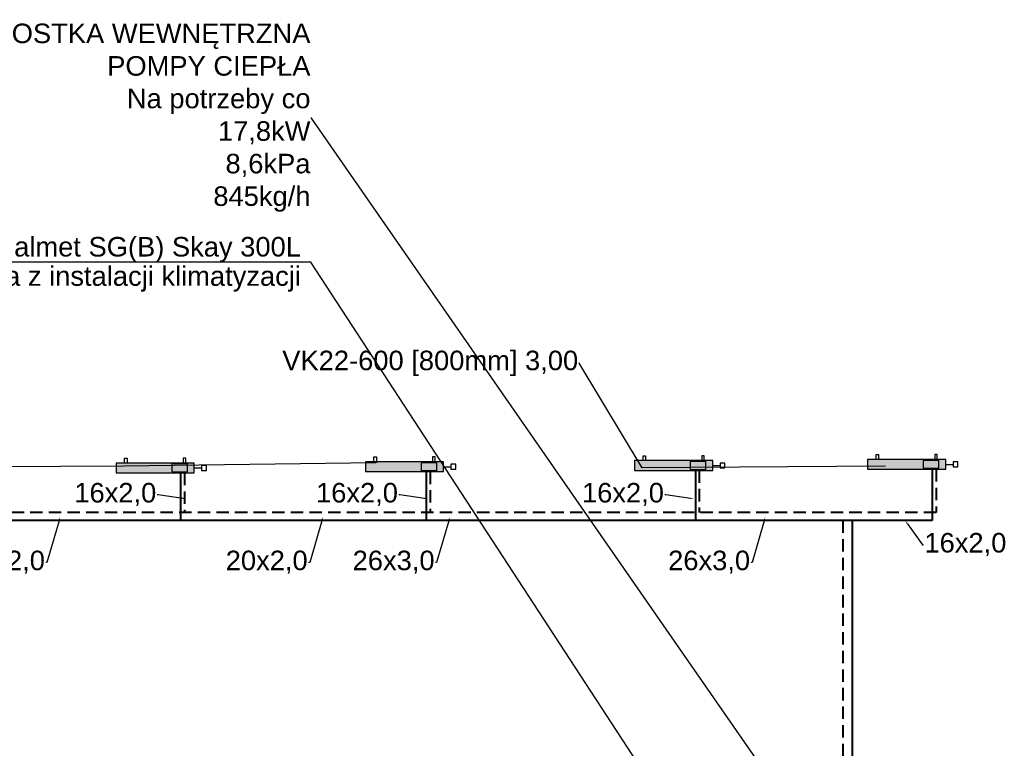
# Model space of a CAD drawing. Header units: millimetres. Extents: x 206445 to 335272, y 14092 to 100072.
# Tile 19 of 38: x 306982 to 317058, y 54229 to 61690. Entities that reach past the tile are written whole.
import ezdxf
from ezdxf import colors
from ezdxf.entities.mleader import LeaderData, LeaderLine
from ezdxf.lldxf.tags import DXFTag
from ezdxf.math import Vec2, Vec3

# ---------------------------------------------------------------- set-up
doc = ezdxf.new("R2010")
doc.units = ezdxf.units.MM
doc.linetypes.add('DASHED', pattern=[19.049999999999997, 12.7, -6.35])
doc.layers.add('__B_OPIS', color=10, linetype='Continuous', lineweight=25)
doc.layers.add('IS - opis odnośnik 013', color=230, linetype='Continuous', lineweight=13)
for name, color, linetype, true_color in [('IS_Armatura_podłączeniowa_grz._dolnozas.', 7, 'SOLID', 0x000000), ('IS_Armatura_Therm', 7, 'SOLID', 0x000000), ('IS_Grzejniki_Plan_rzut', 7, 'SOLID', 0x000000)]:
    doc.layers.add(name, color=color, linetype=linetype, true_color=true_color)
doc.layers.add('IS_Powrót', color=5, linetype='DASHED', lineweight=35, true_color=0x0000ff)
doc.layers.add('IS_Zasilanie', color=1, linetype='SOLID', lineweight=35, true_color=0xff0000)
doc.styles.get("Standard").update_dxf_attribs({"font": 'arial.ttf'})
doc.styles.add('STYL1', font='SIMPLEX.SHX', dxfattribs={"width": 0.8})
tags = doc.linetypes.add('SOLID', pattern=[10, 10, 0]).pattern_tags.tags
tags[6:7] = [DXFTag(74, 4), DXFTag(75, 0), DXFTag(340, '0'), DXFTag(46, 0.0), DXFTag(50, 0.0), DXFTag(44, 0.0), DXFTag(45, 0.0)]
tags[4:5] = [DXFTag(74, 4), DXFTag(75, 0), DXFTag(340, '0'), DXFTag(46, 0.0), DXFTag(50, 0.0), DXFTag(44, 0.0), DXFTag(45, 0.0)]

# ---------------------------------------------------------------- blocks, each defined once
blk = doc.blocks.new('_None')

msp = doc.modelspace()

# ---------------------------------------------------------------- hatches: boundary and pattern name
at = {"layer": 'IS_Grzejniki_Plan_rzut'}
for points in [[(308768.0691718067, 57150.34248853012), (307968.0691718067, 57150.34248853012), (307968.0691718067, 57050.34248853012), (308768.0691718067, 57050.34248853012)], [(311319.8337090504, 57162.24710014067), (310519.8337090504, 57162.24710014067), (310519.8337090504, 57062.24710014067), (311319.8337090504, 57062.24710014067)], [(314073.7305872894, 57175.21655641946), (313273.7305872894, 57175.21655641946), (313273.7305872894, 57075.21655641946), (314073.7305872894, 57075.21655641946)], [(316458.3412711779, 57186.33751525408), (315658.3412711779, 57186.33751525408), (315658.3412711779, 57086.33751525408), (316458.3412711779, 57086.33751525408)]]:
    msp.add_hatch(color=8, dxfattribs=at).paths.add_polyline_path(points)

# ---------------------------------------------------------------- linework, layer by layer
at = {"layer": 'IS_Armatura_podłączeniowa_grz._dolnozas.'}
for p, q in [((308698.0691718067, 57140.34248853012), (308538.0691718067, 57140.34248853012)), ((308538.0691718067, 57140.34248853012), (308538.0691718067, 57060.34248853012)), ((308698.0691718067, 57060.34248853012), (308698.0691718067, 57140.34248853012)), ((308698.0691718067, 57140.34248853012), (308698.0691718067, 57140.34248853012)), ((311249.8337090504, 57152.24710014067), (311089.8337090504, 57152.24710014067)), ((311089.8337090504, 57152.24710014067), (311089.8337090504, 57072.24710014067)), ((311249.8337090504, 57072.24710014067), (311249.8337090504, 57152.24710014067)), ((311249.8337090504, 57152.24710014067), (311249.8337090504, 57152.24710014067)), ((314003.7305872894, 57165.21655641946), (313843.7305872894, 57165.21655641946)), ((313843.7305872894, 57165.21655641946), (313843.7305872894, 57085.21655641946)), ((314003.7305872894, 57085.21655641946), (314003.7305872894, 57165.21655641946)), ((314003.7305872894, 57165.21655641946), (314003.7305872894, 57165.21655641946)), ((316388.3412711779, 57176.33751525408), (316228.3412711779, 57176.33751525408)), ((316228.3412711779, 57176.33751525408), (316228.3412711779, 57096.33751525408)), ((316388.3412711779, 57096.33751525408), (316388.3412711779, 57176.33751525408)), ((316388.3412711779, 57176.33751525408), (316388.3412711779, 57176.33751525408)), ((308538.0691718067, 57060.34248853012), (308698.0691718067, 57060.34248853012)), ((311089.8337090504, 57072.24710014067), (311249.8337090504, 57072.24710014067)), ((313843.7305872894, 57085.21655641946), (314003.7305872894, 57085.21655641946)), ((316228.3412711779, 57096.33751525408), (316388.3412711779, 57096.33751525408))]:
    msp.add_line(p, q, dxfattribs=at)
at = {"layer": 'IS_Armatura_Therm'}
for p, q in [((311444.8337090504, 57137.24710014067), (311394.8337090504, 57137.24710014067)), ((311394.8337090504, 57137.24710014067), (311394.8337090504, 57087.24710014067)), ((311444.8337090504, 57087.24710014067), (311444.8337090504, 57137.24710014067)), ((314198.7305872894, 57150.21655641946), (314148.7305872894, 57150.21655641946)), ((314148.7305872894, 57150.21655641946), (314148.7305872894, 57100.21655641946)), ((314198.7305872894, 57100.21655641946), (314198.7305872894, 57150.21655641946)), ((316458.3412711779, 57136.33751525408), (316533.3412711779, 57136.33751525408)), ((316583.3412711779, 57161.33751525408), (316533.3412711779, 57161.33751525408)), ((316533.3412711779, 57161.33751525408), (316533.3412711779, 57111.33751525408)), ((316583.3412711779, 57111.33751525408), (316583.3412711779, 57161.33751525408)), ((308768.0691718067, 57100.34248853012), (308843.0691718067, 57100.34248853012)), ((308893.0691718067, 57125.34248853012), (308843.0691718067, 57125.34248853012)), ((308843.0691718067, 57125.34248853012), (308843.0691718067, 57075.34248853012)), ((308843.0691718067, 57075.34248853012), (308893.0691718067, 57075.34248853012)), ((308893.0691718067, 57075.34248853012), (308893.0691718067, 57125.34248853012)), ((311319.8337090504, 57112.24710014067), (311394.8337090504, 57112.24710014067)), ((311394.8337090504, 57087.24710014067), (311444.8337090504, 57087.24710014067)), ((314073.7305872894, 57125.21655641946), (314148.7305872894, 57125.21655641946)), ((314148.7305872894, 57100.21655641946), (314198.7305872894, 57100.21655641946)), ((316533.3412711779, 57111.33751525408), (316583.3412711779, 57111.33751525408))]:
    msp.add_line(p, q, dxfattribs=at)
at = {"layer": 'IS_Grzejniki_Plan_rzut'}
for p, q in [((315745.8412711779, 57186.33751525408), (315745.8412711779, 57236.33751525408)), ((315745.8412711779, 57236.33751525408), (315770.8412711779, 57236.33751525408)), ((315770.8412711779, 57236.33751525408), (315770.8412711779, 57186.33751525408)), ((316370.8412711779, 57236.33751525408), (316345.8412711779, 57236.33751525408)), ((316345.8412711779, 57236.33751525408), (316345.8412711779, 57186.33751525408)), ((316370.8412711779, 57186.33751525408), (316370.8412711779, 57236.33751525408)), ((308768.0691718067, 57150.34248853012), (307968.0691718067, 57150.34248853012)), ((307968.0691718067, 57150.34248853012), (307968.0691718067, 57050.34248853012)), ((308055.5691718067, 57150.34248853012), (308055.5691718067, 57200.34248853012)), ((308055.5691718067, 57200.34248853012), (308080.5691718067, 57200.34248853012)), ((308080.5691718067, 57200.34248853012), (308080.5691718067, 57150.34248853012)), ((308680.5691718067, 57200.34248853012), (308655.5691718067, 57200.34248853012)), ((308655.5691718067, 57200.34248853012), (308655.5691718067, 57150.34248853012)), ((308680.5691718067, 57150.34248853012), (308680.5691718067, 57200.34248853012)), ((308768.0691718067, 57050.34248853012), (308768.0691718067, 57150.34248853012)), ((308768.0691718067, 57150.34248853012), (308768.0691718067, 57150.34248853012)), ((311319.8337090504, 57162.24710014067), (310519.8337090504, 57162.24710014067)), ((310519.8337090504, 57162.24710014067), (310519.8337090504, 57062.24710014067)), ((310607.3337090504, 57162.24710014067), (310607.3337090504, 57212.24710014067)), ((310607.3337090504, 57212.24710014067), (310632.3337090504, 57212.24710014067)), ((310632.3337090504, 57212.24710014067), (310632.3337090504, 57162.24710014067)), ((311232.3337090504, 57212.24710014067), (311207.3337090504, 57212.24710014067)), ((311207.3337090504, 57212.24710014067), (311207.3337090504, 57162.24710014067)), ((311232.3337090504, 57162.24710014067), (311232.3337090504, 57212.24710014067)), ((311319.8337090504, 57062.24710014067), (311319.8337090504, 57162.24710014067)), ((311319.8337090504, 57162.24710014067), (311319.8337090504, 57162.24710014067)), ((314073.7305872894, 57175.21655641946), (313273.7305872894, 57175.21655641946)), ((313273.7305872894, 57175.21655641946), (313273.7305872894, 57075.21655641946)), ((313361.2305872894, 57175.21655641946), (313361.2305872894, 57225.21655641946)), ((313361.2305872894, 57225.21655641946), (313386.2305872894, 57225.21655641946)), ((313386.2305872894, 57225.21655641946), (313386.2305872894, 57175.21655641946)), ((313986.2305872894, 57225.21655641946), (313961.2305872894, 57225.21655641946)), ((313961.2305872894, 57225.21655641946), (313961.2305872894, 57175.21655641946)), ((313986.2305872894, 57175.21655641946), (313986.2305872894, 57225.21655641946)), ((314073.7305872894, 57075.21655641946), (314073.7305872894, 57175.21655641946)), ((314073.7305872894, 57175.21655641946), (314073.7305872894, 57175.21655641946)), ((316458.3412711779, 57186.33751525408), (315658.3412711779, 57186.33751525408)), ((315658.3412711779, 57186.33751525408), (315658.3412711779, 57086.33751525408)), ((316458.3412711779, 57086.33751525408), (316458.3412711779, 57186.33751525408)), ((316458.3412711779, 57186.33751525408), (316458.3412711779, 57186.33751525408)), ((307968.0691718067, 57050.34248853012), (308768.0691718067, 57050.34248853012)), ((310519.8337090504, 57062.24710014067), (311319.8337090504, 57062.24710014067)), ((313273.7305872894, 57075.21655641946), (314073.7305872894, 57075.21655641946)), ((315658.3412711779, 57086.33751525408), (316458.3412711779, 57086.33751525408))]:
    msp.add_line(p, q, dxfattribs=at)
at = {"layer": 'IS_Powrót', "lineweight": 40, "ltscale": 10}
for p, q in [((308666.61439826, 57050.34248853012), (308666.6776757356, 56642.59078182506)), ((311181.947947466, 57062.24710014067), (311182.0130723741, 56642.59078182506)), ((313936.5926277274, 57075.21655641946), (313936.6597653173, 56642.59078182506)), ((316360.4595568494, 57086.33751525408), (316360.5284202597, 56642.59078182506)), ((316360.5284202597, 56642.59078182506), (298148.0023807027, 56642.59078182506)), ((315404.6046425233, 56561.05513679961), (315404.6046425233, 49679.3521271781))]:
    msp.add_line(p, q, dxfattribs=at)
at = {"layer": 'IS_Zasilanie', "lineweight": 40}
for p, q in [((308626.2785951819, 57050.34248853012), (308626.2785951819, 56561.05513679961)), ((311141.6139918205, 57062.24710014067), (311141.6139918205, 56561.05513679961)), ((313896.2606847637, 57075.21655641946), (313896.2606847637, 56561.05513679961)), ((316320.1293397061, 57086.33751525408), (316320.1293397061, 56561.05513679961)), ((316320.1293397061, 56561.05513679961), (298107.6033001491, 56561.05513679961)), ((315499.9105063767, 56561.05513679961), (315499.9105063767, 49505.56531795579))]:
    msp.add_line(p, q, dxfattribs=at)

# ---------------------------------------------------------------- leaders
at = {"layer": '__B_OPIS'}
ml = msp.add_multileader_mtext('Standard', dxfattribs=at)
ml.set_content('{\\f@Arial Unicode MS|b0|i0|c238|p0;\\W1;Zbiornik buforowy Galmet SG(B) Skay 300L\\Pumożliwający odzysk ciepła z instalacji klimatyzacji}', color=256, style='STYL1')
ml.set_leader_properties(color=256)
ml.set_arrow_properties(name='NONE')
ml.build(insert=Vec2(0, 0))
ml.multileader.update_dxf_attribs({"has_text_frame": 1, "text_left_attachment_type": 6, "text_right_attachment_type": 6, "text_top_attachment_type": 0, "text_bottom_attachment_type": 0, "dogleg_length": 0.1, "arrow_head_size": 100})
ctx = ml.context
ctx.base_point, ctx.char_height, ctx.arrow_head_size, ctx.landing_gap_size, ctx.plane_origin = Vec3(303508.5448016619, 59206.35828253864, -7472.111019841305), 200, 100, 100, Vec3(346380.1198541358, 113825.7497866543, -7472.111019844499)
ctx.left_attachment, ctx.right_attachment, ctx.text_align_type, ctx.attachment_type = 6, 6, 2, 2
notes = []
notes.append((ctx, [(1, (1, 1, 0), (309959.940845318, 59206.35828253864, -7472.111019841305), (-1, 0), 0.1, [(1, [(316000.4155343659, 49950.45084079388, -7472.111019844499), (316000.4155343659, 49950.45084079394, -7472.111019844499)], 256, [])])]))
ctx.mtext.insert, ctx.mtext.alignment, ctx.mtext.line_spacing_factor, ctx.mtext.flow_direction = Vec3(309859.840845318, 59465.02131118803, -7472.111019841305), 3, 0.9, 5
at = {"layer": 'IS - opis odnośnik 013'}
ml = msp.add_multileader_mtext('Standard', dxfattribs=at)
ml.set_content('JEDNOSTKA WEWNĘTRZNA\\PPOMPY CIEPŁA \\PNa potrzeby co\\P17,8kW\\P8,6kPa\\P845kg/h', color=256)
ml.set_leader_properties()
ml.build(insert=Vec2(0, 0))
ml.multileader.update_dxf_attribs({"has_text_frame": 1, "text_left_attachment_type": 2, "text_right_attachment_type": 2, "text_top_attachment_type": 0, "text_bottom_attachment_type": 0, "arrow_head_size": 20})
ctx = ml.context
ctx.base_point, ctx.char_height, ctx.arrow_head_size, ctx.landing_gap_size, ctx.plane_origin, ctx.plane_x_axis, ctx.plane_y_axis = Vec3(306172.1223274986, 60681.44061383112), 200, 20, 5, Vec3(304134.2440467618, 58611.42713371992), Vec3(1, 9.797174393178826e-16), Vec3(-9.797174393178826e-16, 1)
ctx.left_attachment, ctx.right_attachment, ctx.text_align_type = 2, 2, 2
notes.append((ctx, [(0, (1, 1, 0), (309967.7640219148, 60681.44061383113), (-1, -9.797174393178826e-16), 5.286987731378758, [(0, [(316939.7735855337, 50634.18160183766)], 256, [])])]))
ctx.mtext.insert, ctx.mtext.text_direction, ctx.mtext.rotation, ctx.mtext.alignment, ctx.mtext.flow_direction = Vec3(309957.4770341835, 61650.24461565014), Vec3(1, 9.797174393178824e-16), 9.797174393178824e-16, 3, 5
ml = msp.add_multileader_mtext('Standard', dxfattribs=at)
ml.set_content('VK22-600 [800mm] 3,00', color=256)
ml.set_leader_properties()
ml.build(insert=Vec2(0, 0))
ml.multileader.update_dxf_attribs({"has_text_frame": 1, "text_left_attachment_type": 2, "text_right_attachment_type": 2, "text_top_attachment_type": 0, "text_bottom_attachment_type": 0, "arrow_head_size": 20})
ctx = ml.context
ctx.base_point, ctx.char_height, ctx.arrow_head_size, ctx.landing_gap_size, ctx.plane_origin, ctx.plane_x_axis, ctx.plane_y_axis = Vec3(301863.1706190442, 58172.44121916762), 200, 20, 5, Vec3(304073.9660904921, 54026.28621291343), Vec3(1, 9.797174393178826e-16), Vec3(-9.797174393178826e-16, 1)
ctx.left_attachment, ctx.right_attachment, ctx.text_align_type = 2, 2, 2
notes.append((ctx, [(0, (1, 1, 0), (304892.5094485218, 58172.44121916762), (-1, -9.797174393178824e-16), 5.286987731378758, [(2, [(310649.3878696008, 57152.53903773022), (308042.6119921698, 57119.54068493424), (305536.397008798, 57101.11270812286)], 256, [])])]))
ctx.mtext.insert, ctx.mtext.text_direction, ctx.mtext.rotation, ctx.mtext.alignment, ctx.mtext.flow_direction = Vec3(304882.2224607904, 58300.61311548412), Vec3(1, 9.797174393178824e-16), 9.797174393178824e-16, 3, 5
ml = msp.add_multileader_mtext('Standard', dxfattribs=at)
ml.set_content('VK22-600 [800mm] 3,00', color=256)
ml.set_leader_properties()
ml.build(insert=Vec2(0, 0))
ml.multileader.update_dxf_attribs({"has_text_frame": 1, "text_left_attachment_type": 2, "text_right_attachment_type": 2, "text_top_attachment_type": 0, "text_bottom_attachment_type": 0, "arrow_head_size": 20})
ctx = ml.context
ctx.base_point, ctx.char_height, ctx.arrow_head_size, ctx.landing_gap_size, ctx.plane_origin, ctx.plane_x_axis, ctx.plane_y_axis = Vec3(309678.0890295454, 58172.44121916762), 200, 20, 5, Vec3(311888.8845009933, 54026.28621291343), Vec3(1, 9.797174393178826e-16), Vec3(-9.797174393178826e-16, 1)
ctx.left_attachment, ctx.right_attachment, ctx.text_align_type = 2, 2, 2
notes.append((ctx, [(0, (1, 1, 0), (312707.427859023, 58172.44121916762), (-1, -9.797174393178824e-16), 5.286987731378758, [(2, [(315857.530402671, 57119.54068493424), (313351.3154192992, 57101.11270812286)], 256, [])])]))
ctx.mtext.insert, ctx.mtext.text_direction, ctx.mtext.rotation, ctx.mtext.alignment, ctx.mtext.flow_direction = Vec3(312697.1408712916, 58300.61311548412), Vec3(1, 9.797174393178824e-16), 9.797174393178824e-16, 3, 5
ml = msp.add_multileader_mtext('Standard', dxfattribs=at)
ml.set_content('16x2,0', color=256)
ml.set_leader_properties()
ml.build(insert=Vec2(0, 0))
ml.multileader.update_dxf_attribs({"has_text_frame": 1, "text_left_attachment_type": 2, "text_right_attachment_type": 2, "text_top_attachment_type": 0, "text_bottom_attachment_type": 0, "arrow_head_size": 40})
ctx = ml.context
ctx.base_point, ctx.char_height, ctx.arrow_head_size, ctx.landing_gap_size, ctx.plane_origin, ctx.plane_x_axis, ctx.plane_y_axis = Vec3(307574.4501576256, 56826.01005566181), 200, 40, 10, Vec3(310438.5227166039, 54142.03591020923), Vec3(1, -8.572527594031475e-16), Vec3(8.572527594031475e-16, 1)
ctx.left_attachment, ctx.right_attachment, ctx.text_align_type = 2, 2, 2
notes.append((ctx, [(0, (1, 1, 0), (308400.1128097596, 56826.01005566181), (-1, 8.572527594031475e-16), 10.57397546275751, [(0, [(308689.2158648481, 56780.41758224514)], 256, [])])]))
ctx.mtext.insert, ctx.mtext.text_direction, ctx.mtext.rotation, ctx.mtext.alignment, ctx.mtext.flow_direction = Vec3(308379.5388342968, 56946.20105156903), Vec3(1, -8.572527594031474e-16), -8.572527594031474e-16, 3, 5
ml = msp.add_multileader_mtext('Standard', dxfattribs=at)
ml.set_content('16x2,0', color=256)
ml.set_leader_properties()
ml.build(insert=Vec2(0, 0))
ml.multileader.update_dxf_attribs({"has_text_frame": 1, "text_left_attachment_type": 2, "text_right_attachment_type": 2, "text_top_attachment_type": 0, "text_bottom_attachment_type": 0, "arrow_head_size": 40})
ctx = ml.context
ctx.base_point, ctx.char_height, ctx.arrow_head_size, ctx.landing_gap_size, ctx.plane_origin, ctx.plane_x_axis, ctx.plane_y_axis = Vec3(310047.7108530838, 56826.01005566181), 200, 40, 10, Vec3(312911.783412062, 54142.03591020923), Vec3(1, -8.572527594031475e-16), Vec3(8.572527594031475e-16, 1)
ctx.left_attachment, ctx.right_attachment, ctx.text_align_type = 2, 2, 2
notes.append((ctx, [(0, (1, 1, 0), (310873.3735052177, 56826.01005566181), (-1, 8.572527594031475e-16), 10.57397546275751, [(0, [(311162.4765603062, 56780.41758224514)], 256, [])])]))
ctx.mtext.insert, ctx.mtext.text_direction, ctx.mtext.rotation, ctx.mtext.alignment, ctx.mtext.flow_direction = Vec3(310852.799529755, 56946.20105156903), Vec3(1, -8.572527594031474e-16), -8.572527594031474e-16, 3, 5
ml = msp.add_multileader_mtext('Standard', dxfattribs=at)
ml.set_content('16x2,0', color=256)
ml.set_leader_properties()
ml.build(insert=Vec2(0, 0))
ml.multileader.update_dxf_attribs({"has_text_frame": 1, "text_left_attachment_type": 2, "text_right_attachment_type": 2, "text_top_attachment_type": 0, "text_bottom_attachment_type": 0, "arrow_head_size": 40})
ctx = ml.context
ctx.base_point, ctx.char_height, ctx.arrow_head_size, ctx.landing_gap_size, ctx.plane_origin, ctx.plane_x_axis, ctx.plane_y_axis = Vec3(312769.7610859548, 56826.01005566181), 200, 40, 10, Vec3(315633.8336449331, 54142.03591020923), Vec3(1, -8.572527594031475e-16), Vec3(8.572527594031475e-16, 1)
ctx.left_attachment, ctx.right_attachment, ctx.text_align_type = 2, 2, 2
notes.append((ctx, [(0, (1, 1, 0), (313595.4237380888, 56826.01005566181), (-1, 8.572527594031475e-16), 10.57397546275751, [(0, [(313884.5267931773, 56780.41758224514)], 256, [])])]))
ctx.mtext.insert, ctx.mtext.text_direction, ctx.mtext.rotation, ctx.mtext.alignment, ctx.mtext.flow_direction = Vec3(313574.8497626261, 56946.20105156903), Vec3(1, -8.572527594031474e-16), -8.572527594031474e-16, 3, 5
ml = msp.add_multileader_mtext('Standard', dxfattribs=at)
ml.set_content('20x2,0', color=256)
ml.set_leader_properties()
ml.build(insert=Vec2(0, 0))
ml.multileader.update_dxf_attribs({"has_text_frame": 1, "text_left_attachment_type": 2, "text_right_attachment_type": 2, "text_top_attachment_type": 0, "text_bottom_attachment_type": 0, "arrow_head_size": 40})
ctx = ml.context
ctx.base_point, ctx.char_height, ctx.arrow_head_size, ctx.landing_gap_size, ctx.plane_origin, ctx.plane_x_axis, ctx.plane_y_axis = Vec3(306412.4712319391, 56132.6382655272), 200, 40, 10, Vec3(307744.7960008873, 53252.72132201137), Vec3(1, -8.572527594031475e-16), Vec3(8.572527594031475e-16, 1)
ctx.left_attachment, ctx.right_attachment, ctx.text_align_type = 2, 2, 2
notes.append((ctx, [(0, (1, 1, 0), (307260.3712647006, 56132.6382655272), (-1, 8.572527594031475e-16), 10.57397546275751, [(0, [(307395.2907501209, 56597.83441647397)], 256, [])])]))
ctx.mtext.insert, ctx.mtext.text_direction, ctx.mtext.rotation, ctx.mtext.alignment, ctx.mtext.flow_direction = Vec3(307239.7972892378, 56252.82926143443), Vec3(1, -8.572527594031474e-16), -8.572527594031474e-16, 3, 5
ml = msp.add_multileader_mtext('Standard', dxfattribs=at)
ml.set_content('20x2,0', color=256)
ml.set_leader_properties()
ml.build(insert=Vec2(0, 0))
ml.multileader.update_dxf_attribs({"has_text_frame": 1, "text_left_attachment_type": 2, "text_right_attachment_type": 2, "text_top_attachment_type": 0, "text_bottom_attachment_type": 0, "arrow_head_size": 40})
ctx = ml.context
ctx.base_point, ctx.char_height, ctx.arrow_head_size, ctx.landing_gap_size, ctx.plane_origin, ctx.plane_x_axis, ctx.plane_y_axis = Vec3(309101.5934377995, 56132.6382655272), 200, 40, 10, Vec3(310433.9182067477, 53252.72132201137), Vec3(1, -8.572527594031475e-16), Vec3(8.572527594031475e-16, 1)
ctx.left_attachment, ctx.right_attachment, ctx.text_align_type = 2, 2, 2
notes.append((ctx, [(0, (1, 1, 0), (309949.4934705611, 56132.6382655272), (-1, 8.572527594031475e-16), 10.57397546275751, [(0, [(310084.4129559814, 56597.83441647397)], 256, [])])]))
ctx.mtext.insert, ctx.mtext.text_direction, ctx.mtext.rotation, ctx.mtext.alignment, ctx.mtext.flow_direction = Vec3(309928.9194950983, 56252.82926143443), Vec3(1, -8.572527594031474e-16), -8.572527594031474e-16, 3, 5
ml = msp.add_multileader_mtext('Standard', dxfattribs=at)
ml.set_content('26x3,0', color=256)
ml.set_leader_properties()
ml.build(insert=Vec2(0, 0))
ml.multileader.update_dxf_attribs({"has_text_frame": 1, "text_left_attachment_type": 2, "text_right_attachment_type": 2, "text_top_attachment_type": 0, "text_bottom_attachment_type": 0, "arrow_head_size": 40})
ctx = ml.context
ctx.base_point, ctx.char_height, ctx.arrow_head_size, ctx.landing_gap_size, ctx.plane_origin, ctx.plane_x_axis, ctx.plane_y_axis = Vec3(310400.4211698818, 56132.6382655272), 200, 40, 10, Vec3(311732.74593883, 53252.72132201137), Vec3(1, -8.572527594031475e-16), Vec3(8.572527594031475e-16, 1)
ctx.left_attachment, ctx.right_attachment, ctx.text_align_type = 2, 2, 2
notes.append((ctx, [(0, (1, 1, 0), (311248.3212026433, 56132.6382655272), (-1, 8.572527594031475e-16), 10.57397546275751, [(0, [(311383.2406880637, 56597.83441647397)], 256, [])])]))
ctx.mtext.insert, ctx.mtext.text_direction, ctx.mtext.rotation, ctx.mtext.alignment, ctx.mtext.flow_direction = Vec3(311227.7472271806, 56252.82926143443), Vec3(1, -8.572527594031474e-16), -8.572527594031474e-16, 3, 5
ml = msp.add_multileader_mtext('Standard', dxfattribs=at)
ml.set_content('26x3,0', color=256)
ml.set_leader_properties()
ml.build(insert=Vec2(0, 0))
ml.multileader.update_dxf_attribs({"has_text_frame": 1, "text_left_attachment_type": 2, "text_right_attachment_type": 2, "text_top_attachment_type": 0, "text_bottom_attachment_type": 0, "arrow_head_size": 40})
ctx = ml.context
ctx.base_point, ctx.char_height, ctx.arrow_head_size, ctx.landing_gap_size, ctx.plane_origin, ctx.plane_x_axis, ctx.plane_y_axis = Vec3(313629.1971517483, 56132.6382655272), 200, 40, 10, Vec3(314961.5219206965, 53252.72132201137), Vec3(1, -8.572527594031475e-16), Vec3(8.572527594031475e-16, 1)
ctx.left_attachment, ctx.right_attachment, ctx.text_align_type = 2, 2, 2
notes.append((ctx, [(0, (1, 1, 0), (314477.0971845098, 56132.6382655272), (-1, 8.572527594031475e-16), 10.57397546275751, [(0, [(314612.0166699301, 56597.83441647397)], 256, [])])]))
ctx.mtext.insert, ctx.mtext.text_direction, ctx.mtext.rotation, ctx.mtext.alignment, ctx.mtext.flow_direction = Vec3(314456.523209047, 56252.82926143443), Vec3(1, -8.572527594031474e-16), -8.572527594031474e-16, 3, 5
ml = msp.add_multileader_mtext('Standard', dxfattribs=at)
ml.set_content('16x2,0', color=256)
ml.set_leader_properties()
ml.build(insert=Vec2(0, 0))
ml.multileader.update_dxf_attribs({"has_text_frame": 1, "text_left_attachment_type": 2, "text_right_attachment_type": 2, "text_top_attachment_type": 0, "text_bottom_attachment_type": 0, "arrow_head_size": 40})
ctx = ml.context
ctx.base_point, ctx.char_height, ctx.arrow_head_size, ctx.landing_gap_size, ctx.plane_origin, ctx.plane_x_axis, ctx.plane_y_axis = Vec3(316230.5721270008, 56313.7130430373), 200, 40, 10, Vec3(319094.6446859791, 53629.73889758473), Vec3(1, -8.572527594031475e-16), Vec3(8.572527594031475e-16, 1)
ctx.left_attachment, ctx.right_attachment = 2, 2
notes.append((ctx, [(0, (1, 1, 0), (316219.9981515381, 56313.7130430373), (1, -8.572527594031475e-16), 10.57397546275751, [(0, [(316043.1418972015, 56561.05513679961)], 256, [])])]))
ctx.mtext.insert, ctx.mtext.text_direction, ctx.mtext.rotation, ctx.mtext.flow_direction = Vec3(316240.5721270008, 56433.90403894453), Vec3(1, -8.572527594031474e-16), -8.572527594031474e-16, 5
for ctx, leaders in notes:
    for number, flags, end, landing, length, lines in leaders:
        leader = LeaderData()
        leader.index, (leader.has_last_leader_line, leader.has_dogleg_vector, leader.attachment_direction) = number, flags
        leader.last_leader_point, leader.dogleg_vector, leader.dogleg_length = Vec3(end), Vec3(landing), length
        for number, points, colour, breaks in lines:
            line = LeaderLine()
            line.index, line.vertices, line.color, line.breaks = number, Vec3.list(points), colors.encode_raw_color(colour), breaks
            leader.lines.append(line)
        ctx.leaders.append(leader)

doc.saveas('drawing.dxf')
